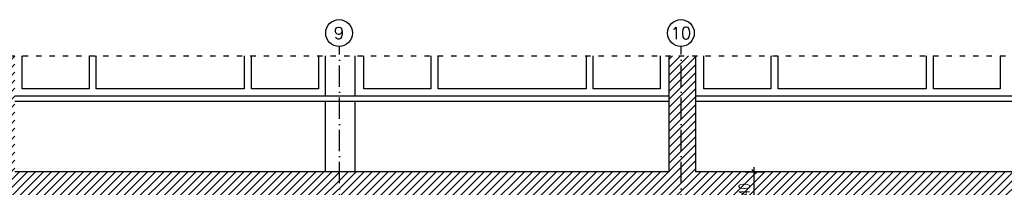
# Model space of a CAD drawing. Header units: millimetres. Extents: x 167273 to 188273, y -125105 to -88145.
# Tile 8 of 210: x 169973 to 171076, y -124031 to -123842. Entities that reach past the tile are written whole.
import ezdxf
from ezdxf.enums import TextEntityAlignment as Align

# ---------------------------------------------------------------- set-up
doc = ezdxf.new("R2010")
doc.units = ezdxf.units.MM
doc.linetypes.add('ACAD_ISO03W100', pattern=[30, 12, -18])
doc.linetypes.add('ACAD_ISO10W100', pattern=[18, 12, -3, 0, -3])
for name, color, linetype in [('a-osie', 1, 'ACAD_ISO10W100'), ('a-wymiary', 9, 'Continuous'), ('b-cienka', 9, 'Continuous'), ('b-przerywana1', 9, 'ACAD_ISO03W100'), ('b-ściany', 2, 'Continuous'), ('h-hatch', 8, 'Continuous')]:
    doc.layers.add(name, color=color, linetype=linetype)
doc.styles.add('PPAB_100', font='romans.shx', dxfattribs={"width": 0.7, "height": 12})
doc.dimstyles.new('newPPAB_100', dxfattribs={"dimscale": 0, "dimtxt": 16, "dimasz": 1, "dimexe": 10, "dimexo": 10, "dimgap": 5, "dimtad": 1, "dimdec": 0, "dimzin": 0, "dimdsep": 46, "dimtxsty": 'PPAB_100', "dimblk": 'tick_50', "dimcen": 0.09, "dimdle": 5, "dimse1": 1, "dimse2": 1, "dimclrd": 9, "dimclre": 9, "dimclrt": 161, "dimadec": 0, "dimazin": 0, "dimtfac": 1, "dimtdec": 0, "dimtix": 1, "dimtmove": 2, "dimatfit": 0, "dimldrblk": 'tick_50', "dimfxl": 0, "dimtolj": 1, "dimtzin": 0, "dimarcsym": 0})
pattern_1 = [(45, (-27340.6366, 31489.7547), (-4.49012806, 4.49012806), [])]

# ---------------------------------------------------------------- blocks, each defined once
blk = doc.blocks.new('tick_50')
at = {"color": 9, "ltscale": 20}
for p, q in [((-5, 0), (5, 0)), ((0, 10), (0, -10))]:
    blk.add_line(p, q, dxfattribs=at)
at = {"color": 0}
blk.add_line((2.5, 2.5), (-2.5, -2.5), dxfattribs=at)

msp = doc.modelspace()

# ---------------------------------------------------------------- hatches: boundary and pattern name
at = {"layer": 'h-hatch'}
h = msp.add_hatch(dxfattribs=at)
h.set_pattern_fill('ANSI31', color=256, scale=2, style=0)
h.set_pattern_definition(pattern_1)
h.paths.add_polyline_path([(170700.81, -124013.12), (169967.82, -124013.12), (169967.82, -123883.15), (169937.81, -123883.15), (169937.81, -124013.12), (169206.81, -124013.12), (169206.81, -123883.15), (169176.81, -123883.15), (169176.81, -124013.12), (168881.81, -124013.12), (168881.81, -123997.22), (168851.21, -123997.22), (168851.21, -123981.31), (168820.61, -123981.31), (168820.61, -123965.4), (168790.01, -123965.4), (168790.01, -123949.49), (168759.41, -123949.49), (168759.41, -123933.58), (168728.81, -123933.58), (168728.81, -123917.67), (168698.21, -123917.67), (168698.21, -123901.76), (168667.61, -123901.76), (168667.61, -123885.85), (168637.01, -123885.85), (168637.01, -123883.15), (168594.96, -123883.15), (168876.81, -124029.68), (168876.81, -124053.12), (169174.81, -124053.12), (170700.81, -124053.12)])
h = msp.add_hatch(dxfattribs=at)
h.set_pattern_fill('ANSI31', color=256, scale=2, style=0)
h.set_pattern_definition(pattern_1)
h.paths.add_polyline_path([(172353.25, -124013.12), (172265.81, -124013.12), (172265.81, -123883.15), (172233.81, -123883.15), (172233.81, -124013.12), (171495.81, -124013.12), (171495.81, -123883.15), (171465.81, -123883.15), (171465.81, -124013.12), (171098.81, -124013.12), (171098.81, -124053.12), (172353.25, -124053.12)])
h.paths.add_polyline_path([(171098.81, -124013.12), (170730.81, -124013.12), (170730.81, -123883.15), (170700.81, -123883.15), (170700.81, -124013.12), (170700.81, -124053.12), (171098.81, -124053.12)])

# ---------------------------------------------------------------- linework, layer by layer
at = {"layer": 'a-osie', "ltscale": 2}
for p, q in [((170331.31, -124748.12), (170331.31, -123872.43)), ((170714.31, -124748.12), (170714.31, -123872.43))]:
    msp.add_line(p, q, dxfattribs=at)
at = {"layer": 'a-osie', "linetype": 'Continuous', "ltscale": 0.5}
for centre in [(170330.95, -123857.44), (170713.95, -123857.44)]:
    msp.add_circle(centre, 15, dxfattribs=at)
at = {"layer": 'b-cienka'}
for p, q in [((170315.81, -123928.12), (170315.81, -123883.15)), ((170348.81, -123928.12), (170348.81, -123883.15)), ((170700.81, -123928.12), (169967.82, -123928.12)), ((171465.81, -123928.12), (170730.81, -123928.12)), ((170700.81, -123934.12), (169967.82, -123934.12)), ((170315.81, -124013.12), (170315.81, -123934.12)), ((170348.81, -124013.12), (170348.81, -123934.12)), ((171465.81, -123934.12), (170730.81, -123934.12))]:
    msp.add_line(p, q, dxfattribs=at)
at = {"layer": 'b-przerywana1', "ltscale": 0.5}
msp.add_line((168326.52, -123883.15), (172353.25, -123883.15), dxfattribs=at)
at = {"layer": 'b-ściany'}
for p, q in [((170700.81, -124013.12), (170700.81, -123883.15)), ((170730.81, -124013.12), (170730.81, -123883.15)), ((170700.81, -124013.12), (169967.82, -124013.12)), ((171465.81, -124013.12), (170730.81, -124013.12))]:
    msp.add_line(p, q, dxfattribs=at)
at = {"layer": 'h-hatch'}
for points in [[(170050.81, -123883.15), (170050.81, -123920.12), (169975.81, -123920.12), (169975.81, -123883.15)], [(170224.81, -123883.15), (170224.81, -123920.12), (170058.81, -123920.12), (170058.81, -123883.15)], [(170307.81, -123883.15), (170307.81, -123920.12), (170232.81, -123920.12), (170232.81, -123883.15)], [(170433.81, -123883.15), (170433.81, -123920.12), (170358.81, -123920.12), (170358.81, -123883.15)], [(170607.81, -123883.15), (170607.81, -123920.12), (170441.81, -123920.12), (170441.81, -123883.15)], [(170690.81, -123883.15), (170690.81, -123920.12), (170615.81, -123920.12), (170615.81, -123883.15)], [(170814.81, -123883.15), (170814.81, -123920.12), (170739.81, -123920.12), (170739.81, -123883.15)], [(170988.81, -123883.15), (170988.81, -123920.12), (170822.81, -123920.12), (170822.81, -123883.15)], [(171071.81, -123883.15), (171071.81, -123920.12), (170996.81, -123920.12), (170996.81, -123883.15)]]:
    msp.add_lwpolyline(points, dxfattribs=at)

# ---------------------------------------------------------------- texts
at = {"layer": 'a-osie', "linetype": 'Continuous', "ltscale": 0.5, "style": 'PPAB_100'}
for s, p in [('9', (170330.95, -123857.44)), ('10', (170713.95, -123857.44))]:
    msp.add_text(s, height=13.5, dxfattribs=at).set_placement(p, align=Align.MIDDLE_CENTER)

# ---------------------------------------------------------------- dimensions: what is measured, and where the dimension line sits
at = {"layer": 'a-wymiary'}
msp.add_linear_dim(base=(170795.96, -124013.12), p1=(170656.45, -124053.12), p2=(170658.95, -124013.12), angle=90, dimstyle='newPPAB_100', override={"dimscale": 1}, dxfattribs=at).render()

doc.saveas('drawing.dxf')
